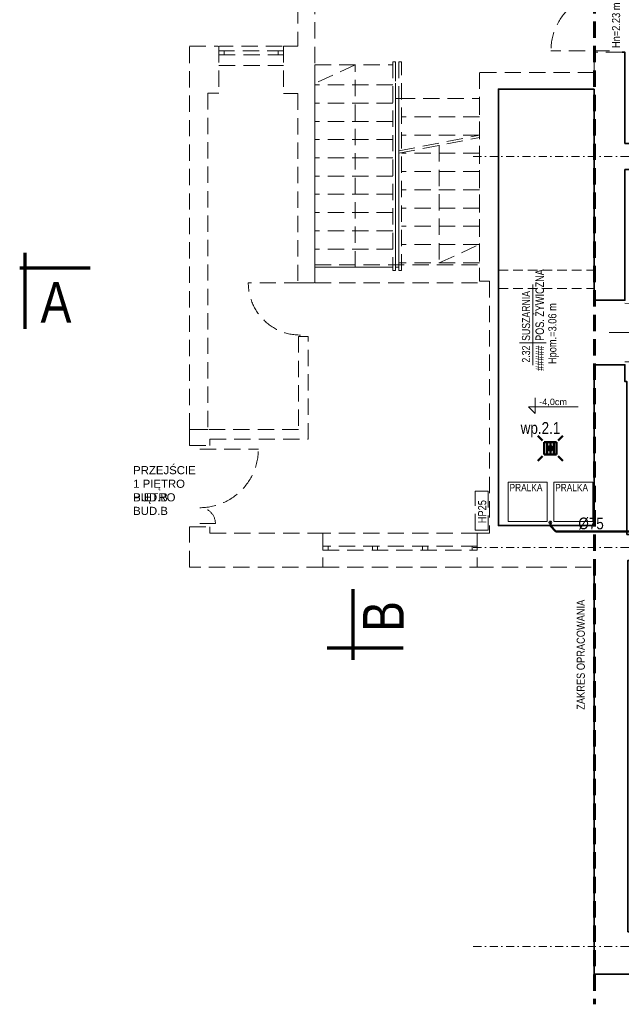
# Model space of a CAD drawing. Header units: millimetres. Extents: x -96593 to 66336, y -23969 to 7139.
# Tile 17 of 256: x -91187 to -90263, y -12137 to -10626. Entities that reach past the tile are written whole.
import ezdxf
from ezdxf.enums import TextEntityAlignment as Align

# ---------------------------------------------------------------- set-up
doc = ezdxf.new("R2010")
doc.units = ezdxf.units.MM
for name, pattern in [('DASHDOT', [1, 0.5, -0.25, 0, -0.25]), ('DASHED', [0.75, 0.5, -0.25]), ('DASHEDX2', [1.5, 1, -0.5])]:
    doc.linetypes.add(name, pattern=pattern)
for name, color, linetype, lineweight in [('!MARIUSZ', 220, 'Continuous', 35), ('BA_drz', 7, 'Continuous', 18), ('BA_KS_ist.', 34, 'Continuous', 50), ('BA_met', 7, 'Continuous', 18), ('BA_txc', 1, 'Continuous', 18), ('BA_txs', 2, 'Continuous', 18), ('MM_KS_OPISY', 7, 'Continuous', 9), ('mm_went_opis', 7, 'Continuous', 15), ('PG_OKNA', 7, 'Continuous', 18), ('PG_OSIE', 1, 'DASHDOT', 18), ('PG_PODCIĄGI', 1, 'DASHED', 18), ('PG_PRZERYWANE_ŚREDNIE', 1, 'DASHEDX2', 18), ('PG_WIDOKOWE_CIENKIE', 1, 'Continuous', 18), ('PG_WYPOSAŻENIE', 1, 'Continuous', 18), ('PG_ŚCIANY_SŁUPY', 4, 'Continuous', 35)]:
    doc.layers.add(name, color=color, linetype=linetype, lineweight=lineweight)
doc.styles.add('BIKTS', font='bikromsw.shx', dxfattribs={"width": 0.85})
doc.styles.add('ROMANS', font='bikromsw.shx', dxfattribs={"width": 0.8})
doc.styles.get("Standard").update_dxf_attribs({"font": 'arial.ttf'})

# ---------------------------------------------------------------- blocks, each defined once
blk = doc.blocks.new('dr1h901')
at = {"color": 0}
blk.add_line((-0.5, 0), (-0.5, 1), dxfattribs=at)
blk.add_line((0, 0.362), (0, -0.266))
blk.add_arc((-0.5, 0), 1, 0, 90, dxfattribs=at)
blk = doc.blocks.new('bikmet')
blk.add_line((0, 1.65), (0, -1.65))
at = {"style": 'ROMANS', "width": 0.8}
blk.add_attdef('NRPOM', text='', height=1, dxfattribs=at).set_placement((-0.33, 0.33), align=Align.RIGHT)
blk.add_attdef('NWAPOM', (0.25, 0.33), '', height=1, dxfattribs=at)
blk.add_attdef('PODLOGA', text='', height=1.04, dxfattribs=at).set_placement((0.25, -0.33), align=Align.TOP_LEFT)
blk = doc.blocks.new('A$C5DA075D8')
at = {"layer": '!MARIUSZ', "color": 252, "linetype": 'DASHED', "lineweight": 0, "ltscale": 50, "extrusion": (0, 0, -1)}
for p, q in [((905.3, 1555.1), (815.3, 1555.1)), ((430.8, 1198.8), (350.8, 1198.8)), ((276.3, 943.8), (366.3, 943.8))]:
    blk.add_line(p, q, dxfattribs=at)
at = {"layer": '!MARIUSZ', "color": 252, "linetype": 'DASHED', "lineweight": 0, "ltscale": 50}
for p, q in [((924.8, 1552.8), (881.8, 1552.8)), ((581.8, 1401.3), (705.8, 1425.8)), ((581.8, 1397.8), (705.8, 1422.2)), ((276.3, 829.8), (300.3, 829.8))]:
    blk.add_line(p, q, dxfattribs=at)
for points in [[(479.3, 1846.8), (426.8, 1846.8), (426.8, 1562.3), (404.8, 1562.3), (404.8, 1489.3), (426.8, 1489.3), (426.8, 1198.8), (452.8, 1198.8), (452.8, 1816.8), (477.8, 1816.8), (477.8, 1839.3), (479.3, 1839.3), (479.3, 1846.8)], [(305.8, 1562.3), (305.8, 1489.8), (288.8, 1489.8), (288.8, 973.8), (260.8, 973.8), (260.8, 1562.3), (304.8, 1562.3)], [(402.8, 1562.3), (306.8, 1562.3)], [(881.8, 1521.8), (881.8, 1552.8)], [(305.8, 1532.3), (404.8, 1532.3)], [(514.8, 1222.8), (514.8, 1533.3), (452.8, 1505.3)], [(572.8, 1222.8), (452.8, 1222.8), (452.8, 1533.3), (572.8, 1533.3)], [(576.8, 1533.3), (576.8, 1222.8)], [(881.8, 1521.8), (705.8, 1521.8), (705.8, 1201.3), (720.8, 1201.3)], [(572.8, 1502.8), (452.8, 1502.8)], [(572.8, 1474.8), (452.8, 1474.8)], [(705.8, 1453.8), (585.8, 1453.8)], [(572.8, 1446.8), (452.8, 1446.8)], [(705.8, 1425.8), (585.8, 1425.8)], [(572.8, 1418.8), (452.8, 1418.8)], [(643.8, 1410), (643.8, 1229.8), (705.8, 1257.8)], [(572.8, 1390.8), (452.8, 1390.8)], [(705.8, 1397.8), (585.8, 1397.8)], [(572.8, 1362.8), (452.8, 1362.8)], [(705.8, 1369.8), (585.8, 1369.8)], [(572.8, 1334.8), (452.8, 1334.8)], [(705.8, 1341.8), (585.8, 1341.8)], [(572.8, 1306.8), (452.8, 1306.8)], [(572.8, 1306.8), (452.8, 1306.8)], [(572.8, 1306.8), (452.8, 1306.8)], [(576.8, 1222.8), (576.8, 1303.2)], [(705.8, 1313.8), (585.8, 1313.8)], [(705.8, 1285.8), (585.8, 1285.8)], [(572.8, 1278.8), (452.8, 1278.8)], [(705.8, 1257.8), (585.8, 1257.8)], [(572.8, 1250.8), (452.8, 1250.8)], [(452.8, 1226.8), (705.8, 1226.8)], [(452.8, 1222.8), (572.8, 1222.8)], [(572.8, 1222.8), (452.8, 1222.8)], [(452.8, 1198.8), (705.8, 1198.8)], [(720.8, 1201.3), (720.8, 814.8), (702.3, 814.8), (702.3, 762.8), (881.8, 762.8), (881.8, 762.8), (881.8, 762.8), (881.8, 762.8)], [(260.8, 973.8), (260.8, 949.3), (291.8, 949.3), (291.8, 958.8), (442.8, 958.8), (442.8, 1116.8), (427.8, 1116.8), (427.8, 973.8), (260.8, 973.8)], [(702.3, 814.8), (465.3, 814.8)], [(465.3, 794.8), (465.3, 788.8), (702.3, 788.8), (702.3, 794.8), (465.3, 794.8)], [(465.3, 762.8), (702.3, 762.8)]]:
    blk.add_lwpolyline(points, dxfattribs=at)
for points in [[(305.8, 1554.8), (305.8, 1548.8), (404.8, 1548.8), (404.8, 1554.8)], [(305.8, 1554.8), (313.8, 1554.8), (313.8, 1548.8), (305.8, 1548.8)], [(396.8, 1554.8), (404.8, 1554.8), (404.8, 1548.8), (396.8, 1548.8)], [(572.8, 1217.8), (576.8, 1217.8), (576.8, 1538.3), (572.8, 1538.3)], [(581.8, 1217.8), (585.8, 1217.8), (585.8, 1538.3), (581.8, 1538.3)], [(581.8, 1481.8), (576.8, 1481.8), (576.8, 1222.8), (581.8, 1222.8)], [(581.8, 1481.8), (705.8, 1481.8), (705.8, 1229.8), (581.8, 1229.8)], [(699.2, 879.2), (719.2, 879.2), (719.2, 819.2), (699.2, 819.2)], [(260.8, 824.3), (291.8, 824.3), (291.8, 814.8), (465.3, 814.8), (465.3, 762.8), (260.8, 762.8)], [(465.3, 794.8), (473.3, 794.8), (473.3, 788.8), (465.3, 788.8)], [(541.3, 794.8), (549.3, 794.8), (549.3, 788.8), (541.3, 788.8)], [(626.3, 794.8), (618.3, 794.8), (618.3, 788.8), (626.3, 788.8)]]:
    blk.add_lwpolyline(points, close=True, dxfattribs=at)
at = {"layer": '!MARIUSZ', "color": 252, "linetype": 'DASHED', "lineweight": 0, "ltscale": 50, "extrusion": (0, 0, -1)}
blk.add_arc((-430.8, 1198.8), 80, 270, 0, dxfattribs=at)
at = {"layer": '!MARIUSZ', "color": 252, "linetype": 'DASHED', "lineweight": 0, "ltscale": 50}
blk.add_arc((276.3, 829.8), 24, 0, 90, dxfattribs=at)
for centre, start_param, end_param in [((905.3, 1555.1), -0.785398, 0.785398), ((276.3, 943.8), 2.356194, 3.926991)]:
    blk.add_ellipse(centre, major_axis=(-63.6, 63.6), ratio=1, start_param=start_param, end_param=end_param, dxfattribs=at)
at = {"layer": 'BA_met', "color": 252}
blk.add_lwpolyline([(787.5, 1072.4), (787.5, 1196.2)], dxfattribs=at)
at = {"layer": 'BA_txc', "color": 252}
for p, q in [((791.3, 1022.3), (791.3, 998.5)), ((791.3, 998.5), (780.8, 1008.9)), ((780.8, 1008.9), (857, 1008.9))]:
    blk.add_line(p, q, dxfattribs=at)
at = {"layer": 'PG_OKNA', "color": 252}
blk.add_lwpolyline([(694.3, 794.8), (702.3, 794.8), (702.3, 788.8), (694.3, 788.8)], close=True, dxfattribs=at)
at = {"layer": 'PG_OSIE', "color": 252, "ltscale": 25}
for points in [[(696.2, 1392.8), (2976.4, 1392.8)], [(696.2, 792.8), (2976.4, 792.8)], [(696.2, 180.3), (2976.4, 180.3)]]:
    blk.add_lwpolyline(points, dxfattribs=at)
at = {"layer": 'PG_PODCIĄGI', "color": 252, "ltscale": 30}
for p, q in [((734.8, 1218.3), (881.8, 1218.3)), ((734.8, 1190.3), (881.8, 1190.3))]:
    blk.add_line(p, q, dxfattribs=at)
at = {"layer": 'PG_PRZERYWANE_ŚREDNIE', "color": 252, "lineweight": 60, "ltscale": 25}
blk.add_lwpolyline([(869, 2673), (869, 1675), (882.2, 1675), (882.2, 91.7)], dxfattribs=at)
at = {"layer": 'PG_WIDOKOWE_CIENKIE', "color": 252, "lineweight": 70}
for p, q in [((8, 1244.8), (8, 1128.3)), ((108, 1221.3), (0, 1221.3)), ((511.9, 620.6), (511.9, 728.6)), ((588.4, 638.1), (471.9, 638.1))]:
    blk.add_line(p, q, dxfattribs=at)
at = {"layer": 'PG_ŚCIANY_SŁUPY', "color": 252}
for points in [[(924.8, 1552.8), (928.8, 1552.8), (928.8, 1412.8), (969.8, 1412.8), (969.8, 1372.8), (928.8, 1372.8), (928.8, 1172.3), (881.8, 1172.3), (881.8, 1496.3)], [(881.8, 1496.3), (734.8, 1496.3), (734.8, 826.3), (881.8, 826.3)], [(734.8, 1201.3), (734.8, 1496.3), (881.8, 1496.3)], [(881.8, 826.3), (881.8, 1073.3), (928.8, 1073.3), (928.8, 1047.3), (931.8, 1047.3), (931.8, 812.8), (969.8, 812.8), (969.8, 772.8), (933.3, 772.8), (933.3, 202.8)], [(933.3, 202.8), (975.3, 202.8), (975.3, 187.8), (988.3, 187.8), (988.3, 137.8), (881.8, 137.8), (881.8, 762.8)]]:
    blk.add_lwpolyline(points, dxfattribs=at)
at = {"layer": 'BA_drz', "color": 252, "xscale": -90, "yscale": 89.99999999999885, "zscale": -90, "rotation": 270}
blk.add_blockref('dr1h901', (928.8, 1122.6), dxfattribs=at)
at = {"layer": 'BA_met', "color": 252}
ref = blk.add_blockref('bikmet', (787.5, 1106.8), dxfattribs=dict(at, xscale=12.5, yscale=12.5, zscale=12.5, rotation=90))
ref.add_attrib('NRPOM', ' 2.32', dxfattribs={"layer": '0', "height": 12.5, "rotation": 90, "style": 'ROMANS', "width": 0.8}).set_placement((783.3, 1102.6), align=Align.RIGHT)
ref.add_attrib('NWAPOM', 'SUSZARNIA', (783.3, 1109.9), dxfattribs={"layer": '0', "height": 12.5, "rotation": 90, "style": 'ROMANS', "width": 0.8})
ref.add_attrib('RAREA', '#####', dxfattribs={"layer": '0', "height": 13.02, "rotation": 90, "style": 'ROMANS', "width": 0.8}).set_placement((791.6, 1102.6), align=Align.TOP_RIGHT)
ref.add_attrib('PODLOGA', 'POS. ŻYWICZNA', dxfattribs={"layer": '0', "height": 13.021, "rotation": 90, "style": 'ROMANS', "width": 0.8}).set_placement((791.6, 1109.9), align=Align.TOP_LEFT)
at = {"layer": '!MARIUSZ', "color": 252, "linetype": 'DASHED', "lineweight": 0, "ltscale": 50, "style": 'BIKTS', "width": 0.85}
blk.add_text('HP25', height=12.5, rotation=90, dxfattribs=at).set_placement((716, 830))
at = {"layer": 'BA_txc', "color": 252, "insert": (797.3, 1021.3), "char_height": 10, "attachment_point": 1}
blk.add_mtext_dynamic_manual_height_columns('-4,0cm', width=650.68, gutter_width=50, heights=[0], dxfattribs=at)
at = {"layer": 'BA_txs', "color": 252, "style": 'BIKTS', "width": 0.85}
for s, height, p in [('Hn=2.23 m', 12.5, (921.5, 1559.3)), ('Hpom.=3.06 m', 12.5, (823.7, 1074.2)), ('B', 62.5, (589.4, 663.2)), ('ZAKRES OPRACOWANIA', 12.5, (867.3, 543.7))]:
    blk.add_text(s, height=height, rotation=90, dxfattribs=at).set_placement(p)
blk.add_text('A', height=62.5, dxfattribs=at).set_placement((32, 1137.8))
at = {"layer": 'BA_txs', "color": 252, "insert": (174.1, 917.7), "char_height": 12.5, "attachment_point": 1}
blk.add_mtext_dynamic_manual_height_columns('PRZEJŚCIE\\P1 PIĘTRO\\PBUD.B', width=398.159, gutter_width=12.5, heights=[0], dxfattribs=at)

msp = doc.modelspace()

# ---------------------------------------------------------------- linework, layer by layer
at = {"layer": 'BA_KS_ist.', "color": 34}
for p, q in [((-90391.6, -11264.9), (-90384.5, -11272.1)), ((-90360.3, -11272.1), (-90353.2, -11264.9)), ((-90381.9, -11274.6), (-90362.9, -11274.6)), ((-90381.9, -11293.7), (-90381.9, -11274.6)), ((-90377.5, -11274.6), (-90377.5, -11293.7)), ((-90372.4, -11274.6), (-90372.4, -11293.7)), ((-90367.3, -11274.6), (-90367.3, -11293.7)), ((-90362.9, -11274.6), (-90362.9, -11293.7)), ((-90391.6, -11303.4), (-90384.5, -11296.2)), ((-90362.9, -11293.7), (-90381.9, -11293.7)), ((-90353.2, -11303.4), (-90360.3, -11296.2))]:
    msp.add_line(p, q, dxfattribs=at)
at = {"layer": 'BA_KS_ist.', "color": 30, "linetype": 'Continuous', "ltscale": 25}
for p, q in [((-90372.4, -11399.3), (-90372.4, -11403.1)), ((-90363.9, -11411.6), (-90372.4, -11403.1)), ((-90201.7, -11411.6), (-90363.9, -11411.6))]:
    msp.add_line(p, q, dxfattribs=at)
at = {"layer": 'BA_KS_ist.', "linetype": 'Continuous', "ltscale": 25}
msp.add_circle((-90372.4, -11284.2), 3.5, dxfattribs=at)
at = {"layer": 'BA_KS_ist.', "color": 30, "linetype": 'Continuous', "ltscale": 25}
msp.add_circle((-90372.4, -11398), 1.31, dxfattribs=at)
at = {"layer": 'BA_met', "color": 252}
msp.add_lwpolyline([(-90399.3, -11156.7), (-90399.3, -11032.9)], dxfattribs=at)
at = {"layer": 'BA_txc', "color": 252}
for p, q in [((-90395.5, -11206.8), (-90395.5, -11230.6)), ((-90395.5, -11230.6), (-90406, -11220.2)), ((-90406, -11220.2), (-90329.8, -11220.2))]:
    msp.add_line(p, q, dxfattribs=at)
at = {"layer": 'PG_WYPOSAŻENIE', "color": 252}
for p, q in [((-90377.1, -11336.2), (-90437.1, -11336.2)), ((-90437.1, -11336.2), (-90437.1, -11396.2)), ((-90377.1, -11336.2), (-90377.1, -11396.2)), ((-90307.1, -11336.2), (-90367.1, -11336.2)), ((-90367.1, -11396.2), (-90367.1, -11336.2)), ((-90307.1, -11396.2), (-90307.1, -11336.2)), ((-90437.1, -11396.2), (-90377.1, -11396.2)), ((-90367.1, -11396.2), (-90307.1, -11396.2))]:
    msp.add_line(p, q, dxfattribs=at)

# ---------------------------------------------------------------- block references
at = {"layer": 'BA_drz', "color": 252, "xscale": -90, "yscale": 89.99999999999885, "zscale": -90, "rotation": 270}
msp.add_blockref('dr1h901', (-90258, -11106.4), dxfattribs=at)
at = {"layer": 'BA_met', "color": 252}
ref = msp.add_blockref('bikmet', (-90399.3, -11122.3), dxfattribs=dict(at, xscale=12.5, yscale=12.5, zscale=12.5, rotation=90))
ref.add_attrib('NRPOM', ' 2.32', dxfattribs={"layer": '0', "height": 12.5, "rotation": 90, "style": 'ROMANS', "width": 0.8}).set_placement((-90403.5, -11126.5), align=Align.RIGHT)
ref.add_attrib('NWAPOM', 'SUSZARNIA', (-90403.5, -11119.2), dxfattribs={"layer": '0', "height": 12.5, "rotation": 90, "style": 'ROMANS', "width": 0.8})
ref.add_attrib('RAREA', '#####', dxfattribs={"layer": '0', "height": 13.02, "rotation": 90, "style": 'ROMANS', "width": 0.8}).set_placement((-90395.1, -11126.5), align=Align.TOP_RIGHT)
ref.add_attrib('PODLOGA', 'POS. ŻYWICZNA', dxfattribs={"layer": '0', "height": 13.021, "rotation": 90, "style": 'ROMANS', "width": 0.8}).set_placement((-90395.1, -11119.2), align=Align.TOP_LEFT)
at = {"layer": 'mm_went_opis', "color": 2, "lineweight": 60}
msp.add_blockref('A$C5DA075D8', (-91186.8, -12229.1), dxfattribs=at)

# ---------------------------------------------------------------- texts
at = {"layer": '!MARIUSZ', "color": 252, "linetype": 'DASHED', "lineweight": 0, "ltscale": 50, "style": 'BIKTS', "width": 0.85}
for p in [(-90435, -11350.1), (-90365, -11350.1)]:
    msp.add_text('PRALKA', height=11.25, dxfattribs=at).set_placement(p)
at = {"layer": 'BA_txc', "color": 252, "insert": (-90389.5, -11207.8), "char_height": 10, "attachment_point": 1}
msp.add_mtext_dynamic_manual_height_columns('-4,0cm', width=6.507, gutter_width=50, heights=[0], dxfattribs=at)
at = {"layer": 'BA_txs', "color": 252, "style": 'BIKTS', "width": 0.85}
for s, height, p in [('Hn=2.23 m', 12.5, (-90265.3, -10669.8)), ('Hpom.=3.06 m', 12.5, (-90363.1, -11154.9)), ('B', 62.5, (-90597.4, -11565.9)), ('ZAKRES OPRACOWANIA', 12.5, (-90319.5, -11685.4))]:
    msp.add_text(s, height=height, rotation=90, dxfattribs=at).set_placement(p)
msp.add_text('A', height=62.5, dxfattribs=at).set_placement((-91154.8, -11091.3))
at = {"layer": 'BA_txs', "color": 252, "insert": (-91012.7, -11311.4), "char_height": 12.5, "attachment_point": 1}
msp.add_mtext_dynamic_manual_height_columns('PRZEJŚCIE\\P1 PIĘTRO\\PBUD.B', width=3.982, gutter_width=12.5, heights=[0], dxfattribs=at)
at = {"layer": 'MM_KS_OPISY', "char_height": 18, "attachment_point": 1}
for s, insert in [('{\\fArial Narrow|b0|i0|c238|p34;wp.2.1}', (-90417.9, -11243.9)), ('{\\fArial Narrow|b0|i0|c238|p34;%%C75}', (-90329.4, -11390.4))]:
    msp.add_mtext_dynamic_manual_height_columns(s, width=200.986, gutter_width=1, heights=[0], dxfattribs=dict(at, insert=insert))

doc.saveas('drawing.dxf')
